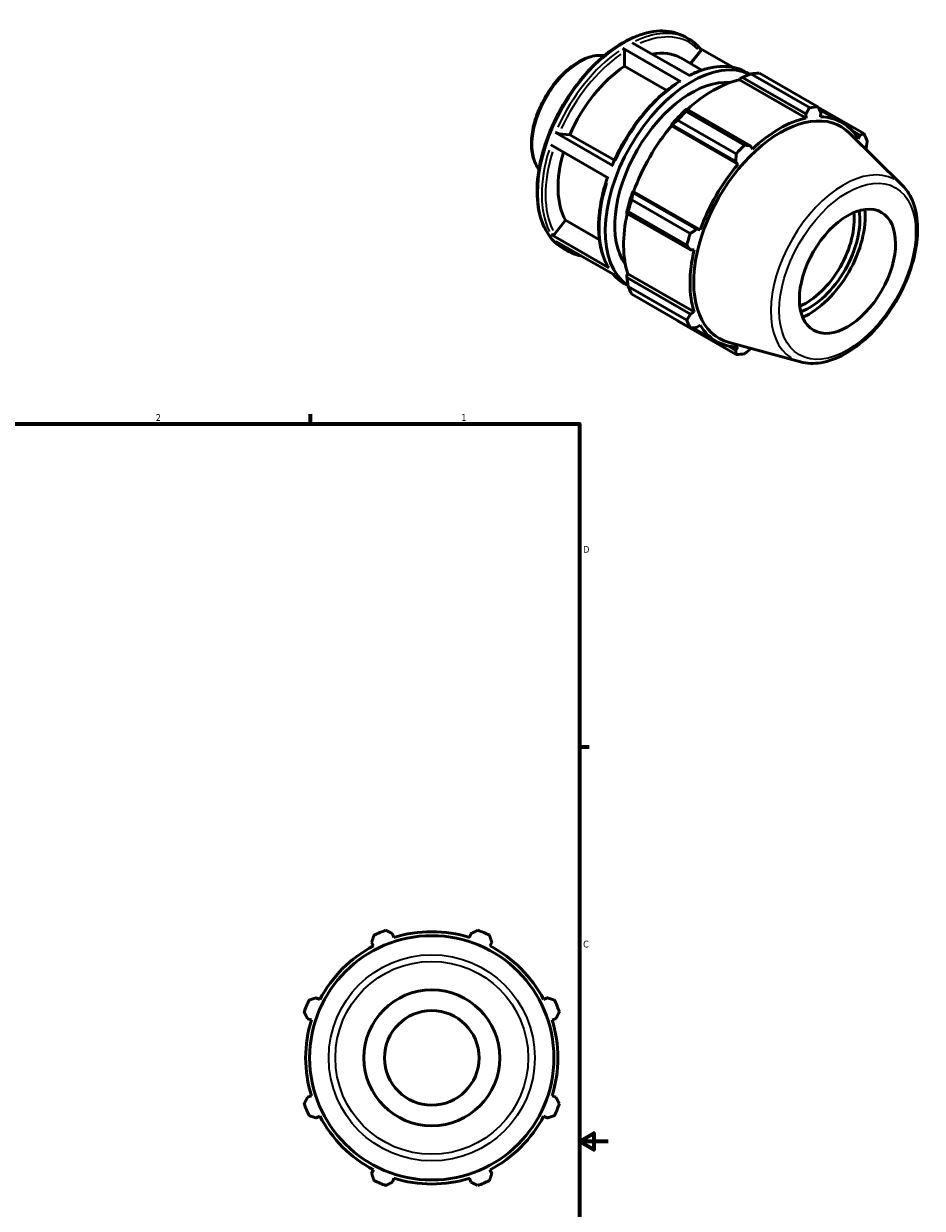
# Model space of a CAD drawing. Header units: inches. Extents: x -2.7 to 38.3, y -5.2 to 26.6.
# Tile 6 of 6: x 25.8 to 38.3, y 10.1 to 26.6. Entities that reach past the tile are written whole.
import ezdxf

# ---------------------------------------------------------------- set-up
doc = ezdxf.new("R2010")
doc.units = ezdxf.units.IN
doc.header["$MEASUREMENT"] = 0
for name, color, linetype, lineweight in [('Border (ANSI)', 7, 'Continuous', 70), ('Visible (ANSI)', 7, 'Continuous', 50), ('Visible Narrow (ANSI)', 7, 'Continuous', 35)]:
    doc.layers.add(name, color=color, linetype=linetype, lineweight=lineweight)
doc.styles.add('Note Text (ANSI)', font='tahoma.ttf')

# ---------------------------------------------------------------- blocks, each defined once
blk = doc.blocks.new('Borders Default Border')
at = {"layer": 'Border (ANSI)'}
for p, q in [((29.75, 21), (29.75, 21.134)), ((33.5, 16.5), (33.634, 16.5))]:
    blk.add_line(p, q, dxfattribs=at)
at = {"layer": 'Border (ANSI)', "flags": 128}
for points in [[(0.5, 1), (0.5, 21), (33.5, 21), (33.5, 1), (0.5, 1)], [(33.9, 11), (33.5, 11), (33.7, 11.115), (33.7, 10.885), (33.5, 11)]]:
    blk.add_lwpolyline(points, dxfattribs=at)
at = {"layer": 'Border (ANSI)', "color": 5, "true_color": 0x0000ff, "char_height": 0.0945, "attachment_point": 7, "style": 'Note Text (ANSI)'}
for s, insert in [('2', (27.596, 21.04)), ('1', (31.854, 21.04)), ('D', (33.553, 19.203)), ('C', (33.552, 13.701))]:
    blk.add_mtext(s, dxfattribs=dict(at, insert=insert))

msp = doc.modelspace()

# ---------------------------------------------------------------- linework, layer by layer
at = {"layer": 'Visible (ANSI)'}
for p, q in [((34.237, 26.31), (35.042, 25.847)), ((34.972, 26.391), (35.025, 26.36)), ((34.908, 25.769), (34.103, 26.232)), ((34.13, 25.985), (34.13, 26.186)), ((34.911, 26.099), (35.208, 25.928)), ((35.049, 26.02), (35.183, 26.187)), ((35.637, 25.968), (35.183, 26.229)), ((34.718, 25.646), (34.13, 25.985)), ((35.732, 25.792), (35.736, 25.809)), ((35.732, 25.792), (36.658, 25.258)), ((35.736, 25.809), (35.771, 25.827)), ((35.771, 25.827), (36.657, 25.317)), ((35.83, 25.897), (35.878, 25.869)), ((36.706, 25.405), (35.891, 25.874)), ((36.008, 25.885), (36.823, 25.416)), ((34.999, 25.383), (34.98, 25.374)), ((34.986, 25.353), (35.801, 24.883)), ((35.885, 24.873), (34.999, 25.383)), ((36.657, 25.317), (36.658, 25.258)), ((37.463, 25.044), (36.825, 25.412)), ((36.842, 25.38), (37.161, 25.196)), ((36.858, 25.278), (36.864, 25.337)), ((34.778, 25.16), (34.793, 25.165)), ((34.784, 25.15), (34.778, 25.16)), ((34.784, 25.15), (35.71, 24.617)), ((34.793, 25.165), (35.679, 24.655)), ((35.685, 24.76), (34.869, 25.23)), ((33.167, 25.06), (33.971, 24.596)), ((33.217, 25.042), (33.367, 25.028)), ((33.367, 25.028), (33.987, 24.672)), ((37.999, 24.323), (37.265, 25.05)), ((37.305, 25.081), (37.409, 25.02)), ((37.409, 25.02), (37.387, 24.971)), ((33.905, 24.424), (33.1, 24.887)), ((35.911, 24.828), (35.885, 24.873)), ((37.492, 24.826), (37.495, 24.831)), ((35.679, 24.655), (35.71, 24.617)), ((34.229, 24.121), (35.045, 23.652)), ((34.247, 24.22), (34.244, 24.235)), ((34.244, 24.235), (34.256, 24.234)), ((35.133, 23.71), (34.247, 24.22)), ((34.256, 24.234), (35.182, 23.701)), ((34.16, 23.953), (34.161, 23.932)), ((34.996, 23.489), (34.181, 23.959)), ((33.156, 23.649), (33.307, 23.837)), ((33.307, 23.837), (33.778, 23.565)), ((34.161, 23.932), (35.048, 23.422)), ((33.106, 23.636), (33.91, 23.173)), ((35.182, 23.701), (35.133, 23.71)), ((33.978, 23.078), (33.173, 23.541)), ((33.274, 23.443), (33.328, 23.412)), ((35.048, 23.422), (35.099, 23.422)), ((34.132, 22.949), (34.179, 22.922)), ((34.16, 23.079), (34.173, 23.091)), ((34.161, 23.04), (34.16, 23.079)), ((35.048, 22.529), (34.161, 23.04)), ((34.173, 23.091), (35.099, 22.558)), ((34.181, 22.912), (34.996, 22.443)), ((35.045, 22.336), (34.229, 22.805)), ((35.099, 22.558), (35.048, 22.529)), ((34.869, 22.434), (35.685, 21.964)), ((35.081, 22.337), (35.407, 22.149)), ((35.133, 22.34), (35.182, 22.374)), ((36.582, 21.862), (35.585, 22.133)), ((35.679, 22.023), (35.572, 22.085)), ((35.71, 22.067), (35.679, 22.023)), ((35.885, 22.043), (35.89, 22.05)), ((30.913, 13.841), (30.896, 13.895)), ((31.987, 13.895), (31.97, 13.841)), ((30.604, 13.774), (30.63, 13.724)), ((32.253, 13.724), (32.279, 13.774)), ((29.882, 12.976), (29.832, 13.002)), ((33.051, 13.002), (33.001, 12.976)), ((29.711, 12.71), (29.765, 12.693)), ((33.118, 12.693), (33.172, 12.71)), ((29.765, 11.636), (29.711, 11.619)), ((33.172, 11.619), (33.118, 11.636)), ((29.832, 11.327), (29.882, 11.353)), ((33.001, 11.353), (33.051, 11.327)), ((30.63, 10.605), (30.604, 10.555)), ((32.279, 10.555), (32.253, 10.605)), ((30.896, 10.434), (30.913, 10.488)), ((31.97, 10.488), (31.987, 10.434))]:
    msp.add_line(p, q, dxfattribs=at)
for radius in [1.702, 0.947, 0.659]:
    msp.add_circle((31.442, 12.165), radius, dxfattribs=at)
for radius, start, end in [(1.89, 109.792, 115.208), (1.758, 72.5, 107.5), (1.89, 64.792, 70.208), (1.758, 117.5, 152.5), (1.758, 27.5, 62.5), (1.89, 154.792, 160.208), (1.89, 19.792, 25.208), (1.758, 162.5, 197.5), (1.758, 342.5, 17.5), (1.89, 199.792, 205.208), (1.89, 334.792, 340.208), (1.758, 207.5, 242.5), (1.758, 297.5, 332.5), (1.89, 244.792, 250.208), (1.758, 252.5, 287.5), (1.89, 289.792, 295.208)]:
    msp.add_arc((31.442, 12.165), radius, start, end, dxfattribs=at)
for centre, major_axis, start_param, end_param in [((35.062, 24.377), (0.849, 1.474), 0.038839, 3.101391), ((34.203, 24.871), (0.707, 1.228), 0, 0.469691), ((34.203, 24.871), (-0.707, -1.228), 3.998068, 4.91183), ((35.062, 24.377), (0.755, 1.31), 0.255521, 2.886072), ((35.358, 24.206), (0.877, 1.523), 0.478032, 1.071949), ((35.438, 24.16), (0.943, 1.638), 0.343502, 0.438029), ((35.358, 24.206), (-0.887, -1.54), 4.23049, 4.405023), ((35.438, 24.16), (0.943, 1.638), 1.1289, 1.223427), ((36.297, 23.665), (0.85, 1.475), 6.13202, 9.575944), ((36.284, 23.673), (-0.877, -1.523), 3.619624, 4.23049), ((36.254, 23.69), (0.943, 1.638), 0.343502, 0.438029), ((36.284, 23.673), (0.877, 1.523), 5.975819, 6.586684), ((35.358, 24.206), (0.877, 1.523), 1.26343, 1.874295), ((36.254, 23.69), (0.943, 1.638), 5.841289, 5.935816), ((34.203, 24.871), (-0.707, -1.228), 5.100313, 5.959028), ((36.254, 23.69), (-0.943, -1.638), 4.270492, 4.36502), ((36.284, 23.673), (-0.877, -1.523), 4.405023, 5.015888), ((35.358, 24.206), (-0.887, -1.54), 5.015888, 5.190421), ((35.438, 24.16), (0.943, 1.638), 1.914298, 2.008825), ((36.659, 23.457), (-0.473, -0.821), 0.653227, 2.488365), ((36.699, 23.434), (0.501, 0.87), 3.766425, 5.658353), ((36.699, 23.434), (0.553, 0.96), 3.81387, 5.610908), ((35.358, 24.206), (0.877, 1.523), 2.065615, 2.659693), ((36.254, 23.69), (-0.943, -1.638), 5.055891, 5.150418), ((36.284, 23.673), (-0.877, -1.523), 5.190421, 5.801286), ((35.438, 24.16), (-0.943, -1.638), 5.841289, 5.935816), ((36.254, 23.69), (-0.943, -1.638), 5.841289, 5.935816), ((36.284, 23.673), (-0.877, -1.523), 5.975819, 6.586684), ((36.254, 23.69), (-0.943, -1.638), 0.343502, 0.438029)]:
    msp.add_ellipse(centre, major_axis=major_axis, ratio=0.578093, start_param=start_param, end_param=end_param, dxfattribs=at)
msp.add_ellipse((37.236, 23.125), major_axis=(0.473, 0.821), ratio=0.578093, dxfattribs=at)
for points, knots in [([(34.972, 26.391), (34.881, 26.444), (34.776, 26.472), (34.548, 26.476), (34.424, 26.452), (34.169, 26.353), (34.038, 26.278), (33.783, 26.083), (33.659, 25.963), (33.432, 25.694), (33.328, 25.544), (33.151, 25.227), (33.077, 25.061), (32.968, 24.729), (32.932, 24.564), (32.902, 24.249), (32.908, 24.1), (32.962, 23.835), (33.01, 23.718), (33.131, 23.548), (33.198, 23.487), (33.274, 23.443)], [5.499721, 5.499721, 5.499721, 5.499721, 5.80628, 5.80628, 6.121716, 6.121716, 6.444752, 6.444752, 6.768414, 6.768414, 7.091445, 7.091445, 7.414233, 7.414233, 7.737333, 7.737333, 8.061058, 8.061058, 8.38365, 8.38365, 8.641314, 8.641314, 8.641314, 8.641314]), ([(35.186, 26.226), (35.177, 26.237), (35.167, 26.247), (35.147, 26.268), (35.137, 26.277), (35.116, 26.296), (35.106, 26.305), (35.084, 26.322), (35.072, 26.331), (35.049, 26.346), (35.037, 26.353), (35.025, 26.36)], [5.2968651, 5.2968651, 5.2968651, 5.2968651, 5.3374362, 5.3374362, 5.3780074, 5.3780074, 5.4185785, 5.4185785, 5.4591497, 5.4591497, 5.4997209, 5.4997209, 5.4997209, 5.4997209]), ([(33.848, 26.131), (33.835, 26.132), (33.821, 26.133), (33.743, 26.136), (33.675, 26.124), (33.534, 26.072), (33.461, 26.03), (33.319, 25.924), (33.25, 25.858), (33.123, 25.71), (33.065, 25.627), (32.967, 25.452), (32.926, 25.36), (32.864, 25.177), (32.844, 25.085), (32.827, 24.91), (32.83, 24.826), (32.861, 24.677), (32.888, 24.611), (32.93, 24.554), (32.933, 24.55), (32.936, 24.546)], [5.730551, 5.730551, 5.730551, 5.730551, 5.796444, 5.796444, 6.107334, 6.107334, 6.43241, 6.43241, 6.759108, 6.759108, 7.08468, 7.08468, 7.409784, 7.409784, 7.73544, 7.73544, 8.062203, 8.062203, 8.386668, 8.386668, 8.410483, 8.410483, 8.410483, 8.410483]), ([(34.103, 26.232), (34.107, 26.23), (34.111, 26.227), (34.117, 26.221), (34.12, 26.216), (34.125, 26.208), (34.127, 26.203), (34.129, 26.195), (34.13, 26.19), (34.13, 26.186)], [0, 0, 0, 0, 0.0355958, 0.0355958, 0.0712253, 0.0712253, 0.1068966, 0.1068966, 0.1426041, 0.1426041, 0.1426041, 0.1426041]), ([(35.186, 26.226), (35.187, 26.225), (35.188, 26.224), (35.19, 26.22), (35.192, 26.216), (35.192, 26.208), (35.192, 26.203), (35.189, 26.195), (35.186, 26.19), (35.183, 26.187)], [0.0249558, 0.0249558, 0.0249558, 0.0249558, 0.0355958, 0.0355958, 0.0712253, 0.0712253, 0.1068966, 0.1068966, 0.1426041, 0.1426041, 0.1426041, 0.1426041]), ([(35.83, 25.897), (35.786, 25.922), (35.74, 25.942), (35.642, 25.969), (35.59, 25.977), (35.483, 25.981), (35.428, 25.978), (35.315, 25.96), (35.257, 25.945), (35.143, 25.906), (35.087, 25.882), (35.031, 25.853)], [5.4997209, 5.4997209, 5.4997209, 5.4997209, 5.6462833, 5.6462833, 5.7928457, 5.7928457, 5.9394081, 5.9394081, 6.0859705, 6.0859705, 6.2260885, 6.2260885, 6.2260885, 6.2260885]), ([(34.889, 25.77), (34.814, 25.722), (34.74, 25.666), (34.595, 25.54), (34.524, 25.471), (34.39, 25.321), (34.325, 25.24), (34.204, 25.07), (34.148, 24.981), (34.046, 24.798), (33.999, 24.703), (33.959, 24.608)], [0.0612519, 0.0612519, 0.0612519, 0.0612519, 0.2482785, 0.2482785, 0.4353052, 0.4353052, 0.6223318, 0.6223318, 0.8093584, 0.8093584, 0.9963851, 0.9963851, 0.9963851, 0.9963851]), ([(34.889, 25.77), (34.889, 25.771), (34.889, 25.771), (34.891, 25.772), (34.895, 25.773), (34.901, 25.772), (34.905, 25.771), (34.908, 25.769)], [0.49659947, 0.49659947, 0.49659947, 0.49659947, 0.49920175, 0.49920175, 0.53483125, 0.53483125, 0.57042705, 0.57042705, 0.57042705, 0.57042705]), ([(33.217, 25.042), (33.214, 25.042), (33.209, 25.043), (33.202, 25.045), (33.197, 25.047), (33.188, 25.05), (33.183, 25.052), (33.174, 25.055), (33.17, 25.058), (33.167, 25.06)], [0.4276914, 0.4276914, 0.4276914, 0.4276914, 0.4633704, 0.4633704, 0.4990246, 0.4990246, 0.5346502, 0.5346502, 0.5702528, 0.5702528, 0.5702528, 0.5702528]), ([(33.971, 24.596), (33.968, 24.598), (33.964, 24.6), (33.961, 24.604), (33.959, 24.606), (33.959, 24.607), (33.959, 24.608), (33.959, 24.608)], [0, 0, 0, 0, 0.03560253, 0.03560253, 0.07122814, 0.07122814, 0.08573869, 0.08573869, 0.08573869, 0.08573869]), ([(33.891, 24.432), (33.859, 24.337), (33.832, 24.242), (33.792, 24.054), (33.778, 23.961), (33.765, 23.781), (33.766, 23.694), (33.781, 23.529), (33.795, 23.451), (33.838, 23.307), (33.867, 23.24), (33.902, 23.181)], [1.11102, 1.11102, 1.11102, 1.11102, 1.2956496, 1.2956496, 1.4827265, 1.4827265, 1.6698033, 1.6698033, 1.8568802, 1.8568802, 2.043957, 2.043957, 2.043957, 2.043957]), ([(36.582, 21.862), (36.671, 21.838), (36.768, 21.835), (36.973, 21.869), (37.084, 21.91), (37.305, 22.031), (37.416, 22.114), (37.626, 22.312), (37.725, 22.427), (37.899, 22.677), (37.975, 22.812), (38.099, 23.09), (38.146, 23.232), (38.205, 23.511), (38.218, 23.648), (38.206, 23.902), (38.181, 24.019), (38.102, 24.199), (38.056, 24.267), (37.999, 24.323)], [2.509294, 2.509294, 2.509294, 2.509294, 2.799875, 2.799875, 3.118485, 3.118485, 3.449377, 3.449377, 3.779579, 3.779579, 4.108264, 4.108264, 4.437029, 4.437029, 4.767401, 4.767401, 5.098022, 5.098022, 5.348555, 5.348555, 5.348555, 5.348555]), ([(33.156, 23.649), (33.153, 23.646), (33.149, 23.642), (33.141, 23.637), (33.136, 23.635), (33.127, 23.632), (33.122, 23.632), (33.114, 23.633), (33.109, 23.634), (33.106, 23.636)], [0.4276914, 0.4276914, 0.4276914, 0.4276914, 0.4633704, 0.4633704, 0.4990246, 0.4990246, 0.5346502, 0.5346502, 0.5702528, 0.5702528, 0.5702528, 0.5702528]), ([(33.328, 23.412), (33.371, 23.387), (33.418, 23.368), (33.485, 23.349), (33.502, 23.345), (33.521, 23.341)], [2.3581282, 2.3581282, 2.3581282, 2.3581282, 2.5046906, 2.5046906, 2.5570153, 2.5570153, 2.5570153, 2.5570153]), ([(33.91, 23.173), (33.907, 23.175), (33.904, 23.178), (33.902, 23.181), (33.902, 23.181), (33.902, 23.181)], [0, 0, 0, 0, 0.03560253, 0.03560253, 0.0373959, 0.0373959, 0.0373959, 0.0373959]), ([(33.974, 23.08), (33.983, 23.07), (33.991, 23.061), (34.01, 23.042), (34.02, 23.032), (34.041, 23.013), (34.052, 23.004), (34.074, 22.987), (34.085, 22.979), (34.108, 22.963), (34.12, 22.956), (34.132, 22.949)], [2.1592411, 2.1592411, 2.1592411, 2.1592411, 2.1958436, 2.1958436, 2.2364147, 2.2364147, 2.2769859, 2.2769859, 2.317557, 2.317557, 2.3581282, 2.3581282, 2.3581282, 2.3581282])]:
    msp.add_open_spline(points, degree=3, knots=knots, dxfattribs=at)
for points, weights in [([(35.771, 25.827), (35.829, 25.851), (35.891, 25.874)], [1.00483572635, 1.00919465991, 1.0127450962]), ([(34.986, 25.353), (34.992, 25.369), (34.999, 25.383)], [1.0127450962, 1.00919465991, 1.00483572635]), ([(36.657, 25.317), (36.681, 25.36), (36.706, 25.405)], [1.001349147, 1.00108303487, 1]), ([(36.823, 25.416), (36.844, 25.376), (36.864, 25.337)], [1, 1.00108303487, 1.001349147]), ([(34.793, 25.165), (34.83, 25.197), (34.869, 25.23)], [1.00483572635, 1.00919465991, 1.0127450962]), ([(37.409, 25.02), (37.436, 25.032), (37.463, 25.044)], [1.001349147, 1.00108303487, 1]), ([(37.511, 24.937), (37.503, 24.883), (37.495, 24.831)], [1, 1.00108303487, 1.001349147]), ([(35.679, 24.655), (35.682, 24.706), (35.685, 24.76)], [1.001349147, 1.00108303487, 1]), ([(35.801, 24.883), (35.844, 24.878), (35.885, 24.873)], [1, 1.00108303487, 1.001349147]), ([(34.229, 24.121), (34.238, 24.172), (34.247, 24.22)], [1.0127450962, 1.00919465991, 1.00483572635]), ([(34.161, 23.932), (34.17, 23.945), (34.181, 23.959)], [1.00483572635, 1.00919465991, 1.0127450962]), ([(35.045, 23.652), (35.09, 23.681), (35.133, 23.71)], [1, 1.00108303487, 1.001349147]), ([(35.048, 23.422), (35.023, 23.455), (34.996, 23.489)], [1.001349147, 1.00108303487, 1]), ([(34.181, 22.912), (34.17, 22.978), (34.161, 23.04)], [1.0127450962, 1.00919465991, 1.00483572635]), ([(34.996, 22.443), (35.023, 22.487), (35.048, 22.529)], [1, 1.00108303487, 1.001349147]), ([(34.869, 22.434), (34.867, 22.436), (34.865, 22.439)], [1.0127450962, 1.01256532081, 1.01238347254]), ([(35.133, 22.34), (35.09, 22.338), (35.045, 22.336)], [1.001349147, 1.00108303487, 1]), ([(35.685, 21.964), (35.682, 21.994), (35.679, 22.023)], [1, 1.00108303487, 1.001349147]), ([(35.885, 22.043), (35.844, 22.01), (35.801, 21.976)], [1.001349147, 1.00108303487, 1]), ([(30.604, 13.774), (30.62, 13.823), (30.637, 13.875)], [1.001349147, 1.00108303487, 1]), ([(30.802, 13.943), (30.85, 13.918), (30.896, 13.895)], [1, 1.00108303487, 1.001349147]), ([(31.987, 13.895), (32.033, 13.918), (32.081, 13.943)], [1.001349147, 1.00108303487, 1]), ([(32.246, 13.875), (32.263, 13.823), (32.279, 13.774)], [1, 1.00108303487, 1.001349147]), ([(29.732, 12.97), (29.783, 12.986), (29.832, 13.002)], [1, 1.00108303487, 1.001349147]), ([(33.051, 13.002), (33.1, 12.986), (33.152, 12.97)], [1.001349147, 1.00108303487, 1]), ([(29.711, 12.71), (29.688, 12.756), (29.663, 12.805)], [1.001349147, 1.00108303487, 1]), ([(33.22, 12.805), (33.195, 12.756), (33.172, 12.71)], [1, 1.00108303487, 1.001349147]), ([(29.663, 11.525), (29.688, 11.573), (29.711, 11.619)], [1, 1.00108303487, 1.001349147]), ([(33.172, 11.619), (33.195, 11.573), (33.22, 11.525)], [1.001349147, 1.00108303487, 1]), ([(29.832, 11.327), (29.783, 11.343), (29.732, 11.36)], [1.001349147, 1.00108303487, 1]), ([(33.152, 11.36), (33.1, 11.343), (33.051, 11.327)], [1, 1.00108303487, 1.001349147]), ([(30.637, 10.455), (30.62, 10.506), (30.604, 10.555)], [1, 1.00108303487, 1.001349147]), ([(30.896, 10.434), (30.85, 10.411), (30.802, 10.386)], [1.001349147, 1.00108303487, 1]), ([(32.081, 10.386), (32.033, 10.411), (31.987, 10.434)], [1, 1.00108303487, 1.001349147]), ([(32.279, 10.555), (32.263, 10.506), (32.246, 10.455)], [1.001349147, 1.00108303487, 1])]:
    msp.add_rational_spline(points, weights, degree=2, dxfattribs=at)
at = {"layer": 'Visible Narrow (ANSI)'}
for radius in [1.436, 1.344]:
    msp.add_circle((31.442, 12.165), radius, dxfattribs=at)
for centre, major_axis, start_param, end_param in [((34.123, 24.917), (-0.849, -1.474), 3.298672, 6.126106), ((34.177, 24.886), (0.849, 1.474), 0.036656, 0.696464), ((34.203, 24.871), (0.83, 1.441), 6.127114, 6.9452), ((33.508, 25.271), (-0.47, -0.815), 3.523795, 5.900983), ((34.177, 24.886), (-0.849, -1.474), 4.032684, 4.875109), ((34.203, 24.871), (0.83, 1.441), 0.892352, 1.732496), ((34.981, 24.423), (0.849, 1.474), 0.036656, 0.696464), ((34.981, 24.423), (0.849, 1.474), 0.891091, 1.733516), ((34.177, 24.886), (-0.849, -1.474), 5.079882, 5.922306), ((34.203, 24.871), (-0.83, -1.441), 5.087019, 5.921595), ((37.183, 23.155), (0.717, 1.245), 0.021031, 3.120562), ((34.981, 24.423), (-0.849, -1.474), 5.079882, 5.922306), ((34.177, 24.886), (-0.849, -1.474), 6.090423, 6.27304), ((34.981, 24.423), (-0.849, -1.474), 6.090423, 6.27304)]:
    msp.add_ellipse(centre, major_axis=major_axis, ratio=0.578093, start_param=start_param, end_param=end_param, dxfattribs=at)
msp.add_ellipse((37.236, 23.125), major_axis=(-0.671, -1.164), ratio=0.578093, dxfattribs=at)

# ---------------------------------------------------------------- block references
msp.add_blockref('Borders Default Border', (0, 0))

doc.saveas('drawing.dxf')
